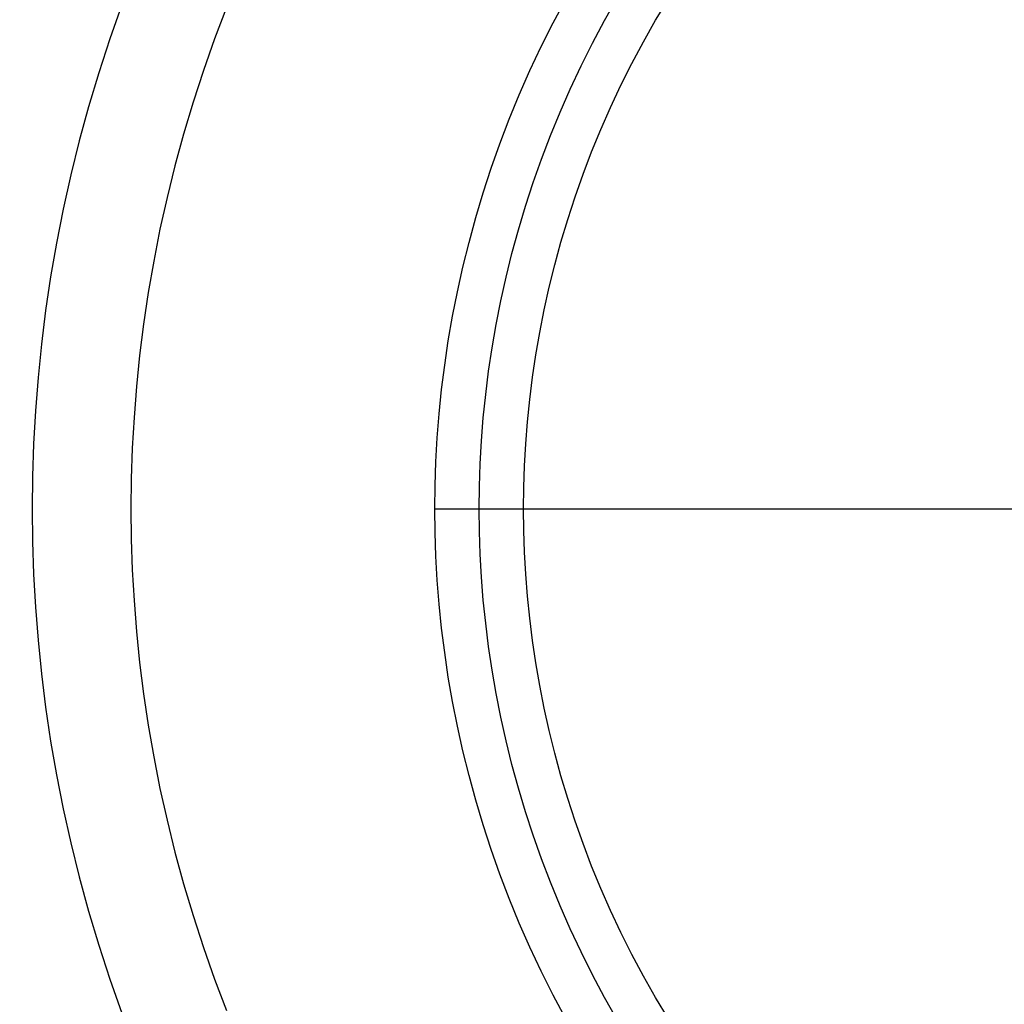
# Model space of a CAD drawing. Header units: millimetres. Extents: x -1135 to -483, y 786 to 1438.
# Tile 3 of 14: x -1003 to -873, y 1047 to 1176. Entities that reach past the tile are written whole.
import ezdxf

# ---------------------------------------------------------------- set-up
doc = ezdxf.new("R2010")
doc.units = ezdxf.units.MM
doc.layers.add('EXTRUSIÓN', color=7, linetype='Continuous')

msp = doc.modelspace()

# ---------------------------------------------------------------- linework, layer by layer
at = {"layer": 'EXTRUSIÓN'}
for points in [[(-930.9660588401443, 1045.040189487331), (-932.6243052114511, 1048.150097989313), (-934.1972331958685, 1051.288578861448), (-935.6843498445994, 1054.452229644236), (-937.0853367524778, 1057.637656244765), (-938.4000472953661, 1060.841483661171), (-939.6285031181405, 1064.060366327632), (-940.770889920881, 1067.290998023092), (-941.8275525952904, 1070.530121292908), (-942.7989897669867, 1073.774536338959), (-943.6858478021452, 1077.021109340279), (-944.4889143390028, 1080.26678017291), (-945.2091114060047, 1083.508569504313), (-945.847488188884, 1086.743585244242), (-946.4052135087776, 1089.969028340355), (-946.8835680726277, 1093.18219791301), (-947.2839365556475, 1096.380495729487), (-947.6077995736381, 1099.56143002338), (-947.8567256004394, 1102.722618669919), (-948.0323628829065, 1105.861791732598), (-948.1364314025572, 1108.976793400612), (-948.1707149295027, 1112.065583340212), (-948.1364314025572, 1115.154373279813), (-948.0323628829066, 1118.269374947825), (-947.8567256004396, 1121.408548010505), (-947.6077995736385, 1124.569736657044), (-947.2839365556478, 1127.750670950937), (-946.883568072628, 1130.948968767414), (-946.405213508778, 1134.162138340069), (-945.8474881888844, 1137.387581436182), (-945.2091114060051, 1140.622597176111), (-944.4889143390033, 1143.864386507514), (-943.6858478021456, 1147.110057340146), (-942.7989897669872, 1150.356630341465), (-941.827552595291, 1153.601045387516), (-940.7708899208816, 1156.840168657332), (-939.6285031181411, 1160.070800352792), (-938.4000472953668, 1163.289683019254), (-937.0853367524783, 1166.493510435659), (-935.6843498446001, 1169.678937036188), (-934.1972331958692, 1172.842587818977), (-932.6243052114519, 1175.981068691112), (-930.966058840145, 1179.090977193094)], [(-924.1907046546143, 1044.896989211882), (-925.8606371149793, 1047.84607389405), (-927.4494643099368, 1050.825792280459), (-928.956544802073, 1053.832886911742), (-930.381406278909, 1056.864097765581), (-931.7237436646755, 1059.91617283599), (-932.9834164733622, 1062.985878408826), (-934.1604454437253, 1066.070008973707), (-935.255008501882, 1069.165396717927), (-936.2674361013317, 1072.268920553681), (-937.1982059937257, 1075.377514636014), (-938.0479374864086, 1078.488176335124), (-938.8173852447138, 1081.597973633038), (-939.507432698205, 1084.70405192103), (-940.1190851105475, 1087.803640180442), (-940.6534623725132, 1090.894056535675), (-941.1117915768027, 1093.972713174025), (-941.4953994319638, 1097.037120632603), (-941.8057045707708, 1100.084891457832), (-942.044209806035, 1103.113743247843), (-942.2124943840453, 1106.121501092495), (-942.3122062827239, 1109.106099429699), (-942.3450545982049, 1112.065583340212), (-942.3122062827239, 1115.025067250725), (-942.2124943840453, 1118.009665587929), (-942.0442098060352, 1121.01742343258), (-941.805704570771, 1124.046275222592), (-941.4953994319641, 1127.094046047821), (-941.111791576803, 1130.158453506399), (-940.6534623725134, 1133.237110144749), (-940.1190851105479, 1136.327526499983), (-939.5074326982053, 1139.427114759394), (-938.8173852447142, 1142.533193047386), (-938.0479374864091, 1145.6429903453), (-937.1982059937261, 1148.75365204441), (-936.2674361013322, 1151.862246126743), (-935.2550085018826, 1154.965769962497), (-934.1604454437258, 1158.061157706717), (-932.9834164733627, 1161.145288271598), (-931.7237436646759, 1164.214993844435), (-930.3814062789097, 1167.267068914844), (-928.9565448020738, 1170.298279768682), (-927.4494643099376, 1173.305374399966), (-925.8606371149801, 1176.285092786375), (-924.190704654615, 1179.234177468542)], [(-917.4844907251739, 1045.043889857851), (-919.1582457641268, 1047.831725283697), (-920.7552153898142, 1050.651958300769), (-922.2746234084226, 1053.501486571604), (-923.7158564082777, 1056.377194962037), (-925.0784627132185, 1059.275965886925), (-926.362150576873, 1062.194689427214), (-927.5667856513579, 1065.130273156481), (-928.6923877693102, 1068.079651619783), (-929.7391270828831, 1071.039795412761), (-930.7073196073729, 1074.007719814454), (-931.5974222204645, 1076.980492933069), (-932.4100271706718, 1079.95524332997), (-933.1458561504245, 1082.929167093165), (-933.8057539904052, 1085.899534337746), (-934.390682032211, 1088.86369511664), (-934.9017112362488, 1091.819084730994), (-935.3400150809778, 1094.76322843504), (-935.7068623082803, 1097.693745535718), (-936.0036095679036, 1100.608352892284), (-936.2316940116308, 1103.504867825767), (-936.392625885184, 1106.381210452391), (-936.4879811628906, 1109.235405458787), (-936.5193942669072, 1112.065583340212), (-936.4879811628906, 1114.895761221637), (-936.3926258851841, 1117.749956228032), (-936.2316940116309, 1120.626298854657), (-936.0036095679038, 1123.52281378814), (-935.7068623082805, 1126.437421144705), (-935.340015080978, 1129.367938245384), (-934.9017112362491, 1132.31208194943), (-934.3906820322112, 1135.267471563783), (-933.8057539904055, 1138.231632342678), (-933.1458561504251, 1141.201999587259), (-932.4100271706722, 1144.175923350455), (-931.5974222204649, 1147.150673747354), (-930.7073196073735, 1150.12344686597), (-929.7391270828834, 1153.091371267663), (-928.6923877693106, 1156.051515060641), (-927.5667856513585, 1159.000893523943), (-926.3621505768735, 1161.93647725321), (-925.0784627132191, 1164.855200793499), (-923.7158564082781, 1167.753971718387), (-922.2746234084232, 1170.62968010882), (-920.7552153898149, 1173.479208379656), (-919.1582457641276, 1176.299441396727), (-917.4844907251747, 1179.087276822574)], [(-989.3246740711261, 1178.335337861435), (-990.9017046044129, 1173.875548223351), (-992.3603955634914, 1169.404036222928), (-993.7014352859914, 1164.925219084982), (-994.9257160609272, 1160.44342295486), (-996.0343251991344, 1155.962872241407), (-997.0285355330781, 1151.487679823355), (-997.9097954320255, 1147.021838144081), (-998.6797184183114, 1142.569211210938), (-999.34007246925, 1138.13352750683), (-999.8927690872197, 1133.718373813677), (-1000.339852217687, 1129.327189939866), (-1000.683487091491, 1124.963264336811), (-1000.925949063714, 1120.629730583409), (-1001.069612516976, 1116.329564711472), (-1001.116939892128, 1112.065583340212), (-1001.069612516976, 1107.801601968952), (-1000.925949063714, 1103.501436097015), (-1000.683487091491, 1099.167902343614), (-1000.339852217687, 1094.803976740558), (-999.8927690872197, 1090.412792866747), (-999.34007246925, 1085.997639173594), (-998.6797184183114, 1081.561955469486), (-997.9097954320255, 1077.109328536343), (-997.0285355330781, 1072.643486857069), (-996.0343251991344, 1068.168294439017), (-994.9257160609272, 1063.687743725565), (-993.7014352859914, 1059.205947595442), (-992.3603955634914, 1054.727130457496), (-990.9017046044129, 1050.255618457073), (-989.3246740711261, 1045.79582881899)], [(-975.5473442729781, 1177.995959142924), (-977.1284858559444, 1173.852945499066), (-978.5988482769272, 1169.694809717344), (-979.9588754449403, 1165.525744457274), (-981.2092091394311, 1161.34986816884), (-982.3506812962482, 1157.171214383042), (-983.3843056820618, 1152.993721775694), (-984.3112690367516, 1148.821225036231), (-985.1329217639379, 1144.657446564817), (-985.8507682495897, 1140.505989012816), (-986.466456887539, 1136.370328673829), (-986.98176988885, 1132.253809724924), (-987.3986129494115, 1128.159639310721), (-987.719004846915, 1124.090883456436), (-987.9450670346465, 1120.050463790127), (-988.0790132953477, 1116.041155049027), (-988.1231395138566, 1112.065583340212), (-988.0790132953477, 1108.090011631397), (-987.9450670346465, 1104.080702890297), (-987.7190048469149, 1100.040283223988), (-987.3986129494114, 1095.971527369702), (-986.9817698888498, 1091.877356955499), (-986.4664568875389, 1087.760838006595), (-985.8507682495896, 1083.625177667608), (-985.1329217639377, 1079.473720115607), (-984.3112690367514, 1075.309941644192), (-983.3843056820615, 1071.137444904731), (-982.3506812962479, 1066.959952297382), (-981.2092091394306, 1062.781298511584), (-979.95887544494, 1058.60542222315), (-978.5988482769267, 1054.43635696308), (-977.1284858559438, 1050.278221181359), (-975.5473442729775, 1046.1352075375)], [(-948.1707149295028, 1112.065583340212), (-669.85049815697, 1112.065583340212)], [(-942.345054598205, 1112.065583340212), (-675.6761584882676, 1112.065583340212)], [(-942.345054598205, 1112.065583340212), (-675.6761584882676, 1112.065583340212)], [(-936.5193942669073, 1112.065583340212), (-681.5018188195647, 1112.065583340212)]]:
    msp.add_lwpolyline(points, dxfattribs=at)
at = {"layer": 'EXTRUSIÓN', "extrusion": (0, 1, 0)}
for points in [[(1134.621655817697, -1240.144565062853), (867.612223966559, -595.5267734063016)], [(1121.627855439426, -1245.526773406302), (854.6184235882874, -600.9089817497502)]]:
    msp.add_lwpolyline(points, dxfattribs=at)

doc.saveas('drawing.dxf')
